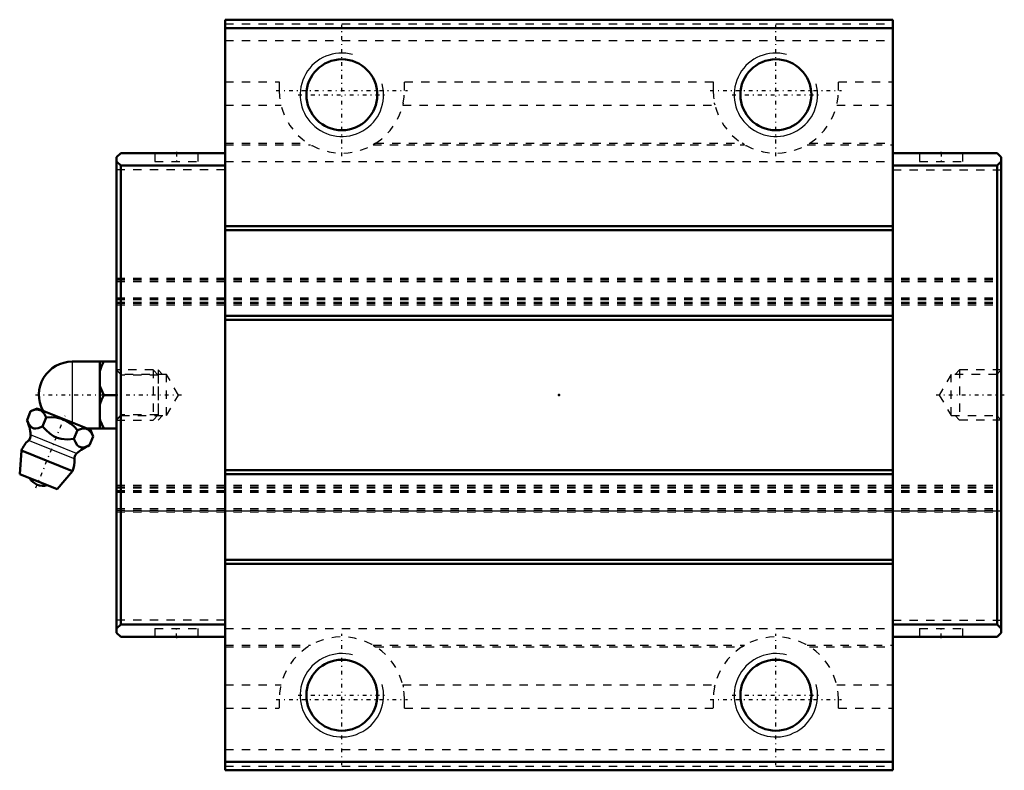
# Model space of a CAD drawing. Header units: millimetres. Extents: x -65 to 53, y -45 to 45.
import ezdxf

# ---------------------------------------------------------------- set-up
doc = ezdxf.new("R2010")
doc.units = ezdxf.units.MM
doc.linetypes.add('Center', pattern=[1.5, 0.45, -0.5, 0.05, -0.5])
doc.linetypes.add('Dashed', pattern=[2, 1, -1])
for name, color, linetype, lineweight in [('2d ConnectionPoints', 7, 'Continuous', 50), ('AM_0', 7, 'Continuous', 50), ('AM_4', 3, 'Continuous', 25), ('AM_5', 3, 'Continuous', 25), ('AM_7', 7, 'Center', 25), ('AM_9', 6, 'Dashed', 25)]:
    doc.layers.add(name, color=color, linetype=linetype, lineweight=lineweight)

# ---------------------------------------------------------------- blocks, each defined once
blk = doc.blocks.new('1_B_M6F_SHS_grease_nipple_joint_0_in_SHS30C1SS_GK__BLOCK_B_M6F1__4')
at = {"layer": 'AM_0'}
for p, q in [((-58.3, 4), (-53, 4)), ((-55, 4), (-55, -4)), ((-54.5, 0), (-53, 0)), ((-63.72, -3), (-63.29, -1.93)), ((-62.51, -1.6), (-63.29, -1.93)), ((-56.12, -4.18), (-62.51, -1.6)), ((-61.85, -3.76), (-61.42, -2.69)), ((-58.1, -5.27), (-57.67, -4.2)), ((-56.58, -4), (-53, -4)), ((-55.79, -4.96), (-56.12, -4.18)), ((-56.23, -6.03), (-55.79, -4.96)), ((-64.4, -6.67), (-64.6, -9.49)), ((-58.28, -9.14), (-64.4, -6.67)), ((-60.11, -11.31), (-58.28, -9.14)), ((-60.11, -11.31), (-64.6, -9.49))]:
    blk.add_line(p, q, dxfattribs=at)
for points in [[(-54.5, 4), (-54.79, 3.44), (-55, 2.85)], [(-55, 1.15), (-54.94, 0.96), (-54.5, 0)], [(-54.5, 0), (-54.79, -0.56), (-55, -1.15)], [(-61.42, -2.69), (-61.68, -2.21), (-62.04, -1.86), (-62.34, -1.76), (-62.69, -1.75), (-63.29, -1.93)], [(-63.72, -3), (-63.54, -3.4), (-63.32, -3.74), (-63.13, -3.91), (-62.91, -4), (-62.66, -4.01), (-62.4, -3.96), (-61.85, -3.76)], [(-57.67, -4.2), (-58.07, -3.79), (-58.51, -3.42), (-59.03, -3.09), (-59.61, -2.85), (-60.21, -2.71), (-60.83, -2.67), (-61.42, -2.69)], [(-55, -2.85), (-54.94, -3.04), (-54.5, -4)], [(-61.85, -3.76), (-61.42, -4.23), (-61, -4.62), (-60.53, -4.95), (-60.1, -5.15), (-59.64, -5.26), (-58.87, -5.32), (-58.1, -5.27)], [(-55.79, -4.96), (-56.05, -4.48), (-56.41, -4.14), (-56.72, -4.03), (-57.07, -4.03), (-57.67, -4.2)], [(-58.1, -5.27), (-57.92, -5.67), (-57.7, -6.01), (-57.51, -6.18), (-57.29, -6.27), (-57.04, -6.29), (-56.78, -6.24), (-56.23, -6.03)]]:
    blk.add_lwpolyline(points, dxfattribs=at)
for centre, radius, start, end in [((-58.3, 0), 4, 90, 207.9876), ((-69.27, -5.29), 6, 4.8448, 22.4564), ((-61.34, -7.9), 3.3, 131.9787, 158), ((-64.08, -4.86), 0.8, 311.9787, 4.8448), ((-57.25, -7.62), 0.8, 131.1552, 184.0213), ((-53.83, -11.53), 6, 113.5201, 131.1552), ((-61.34, -7.9), 3.3, 338, 4.0213), ((-61.81, -9.07), 1.82, 210.1342, 285.8658)]:
    blk.add_arc(centre, radius, start, end, dxfattribs=at)
at = {"layer": 'AM_4'}
for p, q in [((-58.3, 4), (-58.3, -3.3)), ((-58.05, -7.67), (-63.55, -5.45)), ((-57.78, -7.01), (-63.29, -4.79))]:
    blk.add_line(p, q, dxfattribs=at)
at = {"layer": 'AM_5', "linetype": 'Dashed'}
for p, q in [((-53, 3), (-52.46, 2.39)), ((-52.46, 3), (-52.46, -3)), ((-48, 2.39), (-52.46, 2.39)), ((-53, -3), (-52.46, -2.39)), ((-48, -2.39), (-52.46, -2.39))]:
    blk.add_line(p, q, dxfattribs=at)
at = {"layer": 'AM_7'}
blk.add_line((-62.66, -11.15), (-59.16, -2.5), dxfattribs=at)
at = {"layer": 'AM_9'}
for p, q in [((-48.61, 3), (-53, 3)), ((-48.61, 3), (-48.61, -3)), ((-48, 2.39), (-48.61, 3)), ((-48, 2.39), (-48, -2.39)), ((-53, -3), (-48.61, -3)), ((-48.61, -3), (-48, -2.39))]:
    blk.add_line(p, q, dxfattribs=at)
blk = doc.blocks.new('2_SHS30CSSB_M6F1_Slide25_55_0_in_SHS30C1SS_GK__BLOCK_B_M6F1__4')
at = {"layer": 'AM_0'}
for p, q in [((-40, -45), (-40, 45)), ((-40, 45), (40, 45)), ((40, -45), (40, 45)), ((-40, 44), (40, 44)), ((-52.5, 29), (-53, 28.5)), ((-53, -28.5), (-53, 28.5)), ((-40, 29), (-52.5, 29)), ((40, 29), (52.5, 29)), ((52.5, 29), (53, 28.5)), ((53, -28.5), (53, 28.5)), ((-53, 28), (-52.5, 27.5)), ((-40, 27.5), (-52.5, 27.5)), ((-52.5, 27.5), (-52.5, -27.5)), ((40, 27.5), (52.5, 27.5)), ((53, 28), (52.5, 27.5)), ((52.5, 27.5), (52.5, -27.5)), ((-40, 20.25), (40, 20.25)), ((-40, 19.75), (40, 19.75)), ((-40, 9.5), (40, 9.5)), ((-40, 9), (40, 9)), ((-40, -9), (40, -9)), ((-40, -9.5), (40, -9.5)), ((-40, -19.75), (40, -19.75)), ((-40, -20.25), (40, -20.25)), ((-52.5, -27.5), (-53, -28)), ((-40, -27.5), (-52.5, -27.5)), ((40, -27.5), (52.5, -27.5)), ((52.5, -27.5), (53, -28)), ((-53, -28.5), (-52.5, -29)), ((-40, -29), (-52.5, -29)), ((40, -29), (52.5, -29)), ((53, -28.5), (52.5, -29)), ((-40, -44), (40, -44)), ((-40, -45), (40, -45))]:
    blk.add_line(p, q, dxfattribs=at)
for centre in [(-26, 36), (26, 36), (-26, -36), (26, -36)]:
    blk.add_circle(centre, 4.25, dxfattribs=at)
at = {"layer": 'AM_5', "linetype": 'Dashed'}
for p, q in [((-47.5, 2.46), (-48, 3)), ((-48, 3), (-48, -3)), ((47.5, 2.46), (48, 3)), ((53, 3), (48, 3)), ((48, 3), (48, -3)), ((-47.5, -2.46), (-48, -3)), ((47.5, -2.46), (48, -3)), ((53, -3), (48, -3))]:
    blk.add_line(p, q, dxfattribs=at)
at = {"layer": 'AM_5'}
for centre in [(-26, 36), (26, 36), (-26, -36), (26, -36)]:
    blk.add_arc(centre, 5, 75, 15, dxfattribs=at)
at = {"layer": 'AM_7'}
for p, q in [((-26, 28.62), (-26, 44.38)), ((26, 28.62), (26, 44.38)), ((-33.88, 36.5), (-18.13, 36.5)), ((-31.25, 36), (-20.75, 36)), ((18.12, 36.5), (33.88, 36.5)), ((20.75, 36), (31.25, 36)), ((-45.8, 29.05), (-45.8, 27.95)), ((45.8, 29.05), (45.8, 27.95)), ((-45.21, 0), (-62.77, 0)), ((53.37, 0), (45.21, 0)), ((-45.8, -29.05), (-45.8, -27.95)), ((45.8, -29.05), (45.8, -27.95)), ((-26, -44.38), (-26, -28.62)), ((26, -44.38), (26, -28.62)), ((-33.88, -36.5), (-18.13, -36.5)), ((-31.25, -36), (-20.75, -36)), ((18.12, -36.5), (33.88, -36.5)), ((20.75, -36), (31.25, -36))]:
    blk.add_line(p, q, dxfattribs=at)
at = {"layer": 'AM_9'}
for p, q in [((-40, 44.5), (40, 44.5)), ((-40, 42.5), (40, 42.5)), ((-40, 37.56), (-33.5, 37.56)), ((-33.5, 37.56), (-33.5, 36.5)), ((-18.5, 37.56), (18.5, 37.56)), ((-18.5, 36.5), (-18.5, 37.56)), ((18.5, 37.56), (18.5, 36.5)), ((33.5, 37.56), (40, 37.56)), ((33.5, 36.5), (33.5, 37.56)), ((-40, 34.74), (-33.29, 34.74)), ((-18.71, 34.74), (18.71, 34.74)), ((33.29, 34.74), (40, 34.74)), ((-40, 30.18), (-30.04, 30.18)), ((-40, 30), (-29.74, 30)), ((-22.26, 30), (22.26, 30)), ((-21.96, 30.18), (21.96, 30.18)), ((29.74, 30), (40, 30)), ((30.04, 30.18), (40, 30.18)), ((-48.4, 29), (-48.4, 28)), ((-43.2, 28), (-43.2, 29)), ((43.2, 29), (43.2, 28)), ((48.4, 28), (48.4, 29)), ((-48.4, 28), (-43.2, 28)), ((-40, 28), (40, 28)), ((43.2, 28), (48.4, 28)), ((-40, 27), (-53, 27)), ((40, 27), (53, 27)), ((-53, 14), (53, 14)), ((-53, 13.94), (53, 13.94)), ((-53, 13.8), (53, 13.8)), ((-53, 13.59), (53, 13.59)), ((-53, 11.64), (53, 11.64)), ((-53, 11.6), (53, 11.6)), ((-53, 11.46), (53, 11.46)), ((-53, 11.15), (53, 11.15)), ((-53, 11.01), (53, 11.01)), ((-53, 11.01), (53, 11.01)), ((-53, 10.8), (53, 10.8)), ((-52.46, 2.46), (-53, 3)), ((-47, 2.46), (-52.46, 2.46)), ((-52.46, -2.46), (-52.46, 2.46)), ((-45.58, 0), (-47, 2.46)), ((-47, -2.46), (-47, 2.46)), ((47, 2.46), (45.58, 0)), ((52.46, 2.46), (47, 2.46)), ((47, -2.46), (47, 2.46)), ((53, 3), (52.46, 2.46)), ((52.46, -2.46), (52.46, 2.46)), ((-47, -2.46), (-45.58, 0)), ((45.58, 0), (47, -2.46)), ((-53, -3), (-52.46, -2.46)), ((-52.46, -2.46), (-47, -2.46)), ((47, -2.46), (52.46, -2.46)), ((52.46, -2.46), (53, -3)), ((-53, -10.8), (53, -10.8)), ((-53, -11.01), (53, -11.01)), ((-53, -11.01), (53, -11.01)), ((-53, -11.15), (53, -11.15)), ((-53, -11.46), (53, -11.46)), ((-53, -11.6), (53, -11.6)), ((-53, -11.64), (53, -11.64)), ((-53, -13.59), (53, -13.59)), ((-53, -13.8), (53, -13.8)), ((53, -13.94), (-53, -13.94)), ((-53, -14), (53, -14)), ((-40, -27), (-53, -27)), ((40, -27), (53, -27)), ((-48.4, -28), (-43.2, -28)), ((-48.4, -28), (-48.4, -29)), ((-43.2, -29), (-43.2, -28)), ((-40, -28), (40, -28)), ((43.2, -28), (48.4, -28)), ((43.2, -28), (43.2, -29)), ((48.4, -29), (48.4, -28)), ((-40, -30), (-29.74, -30)), ((-40, -30.18), (-30.04, -30.18)), ((-22.26, -30), (22.26, -30)), ((-21.96, -30.18), (21.96, -30.18)), ((29.74, -30), (40, -30)), ((30.04, -30.18), (40, -30.18)), ((-40, -34.74), (-33.29, -34.74)), ((-18.71, -34.74), (18.71, -34.74)), ((33.29, -34.74), (40, -34.74)), ((-33.5, -36.5), (-33.5, -37.56)), ((-18.5, -37.56), (-18.5, -36.5)), ((18.5, -36.5), (18.5, -37.56)), ((33.5, -37.56), (33.5, -36.5)), ((-40, -37.56), (-33.5, -37.56)), ((-18.5, -37.56), (18.5, -37.56)), ((33.5, -37.56), (40, -37.56)), ((-40, -42.5), (40, -42.5)), ((-40, -44.5), (40, -44.5))]:
    blk.add_line(p, q, dxfattribs=at)
for points in [[(-18.65, 35), (-18.65, 35), (-18.71, 34.74)], [(18.71, 34.74), (18.66, 34.95), (18.65, 35.02)], [(-21.96, 30.18), (-22.2, 30.04), (-22.26, 30)], [(22.26, 30), (22.15, 30.06), (21.96, 30.18)], [(-22.26, -30), (-22.15, -30.06), (-21.96, -30.18)], [(21.96, -30.18), (22.2, -30.04), (22.26, -30)], [(-18.71, -34.74), (-18.66, -34.95), (-18.65, -35.02)], [(18.65, -35), (18.65, -35), (18.71, -34.74)]]:
    blk.add_lwpolyline(points, dxfattribs=at)
for centre, start, end in [((-26, 36.5), 180, 0), ((26, 36.5), 180, 0), ((-26, -36.5), 0, 180), ((26, -36.5), 0, 180)]:
    blk.add_arc(centre, 7.5, start, end, dxfattribs=at)

msp = doc.modelspace()

# ---------------------------------------------------------------- linework, layer by layer
at = {"layer": '2d ConnectionPoints'}
for p in [(-45.8, 29), (45.8, 29), (-53, 0), (0, 0), (53, 0), (-45.8, -29), (45.8, -29)]:
    msp.add_point(p, dxfattribs=at)

# ---------------------------------------------------------------- block references
for name in ['2_SHS30CSSB_M6F1_Slide25_55_0_in_SHS30C1SS_GK__BLOCK_B_M6F1__4', '1_B_M6F_SHS_grease_nipple_joint_0_in_SHS30C1SS_GK__BLOCK_B_M6F1__4']:
    msp.add_blockref(name, (0, 0))

doc.saveas('drawing.dxf')
